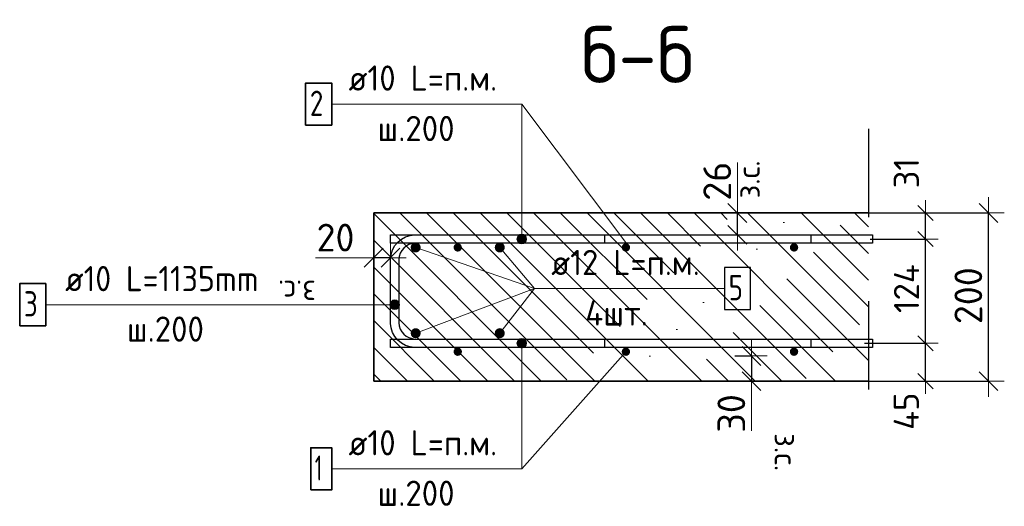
# Model space of a CAD drawing. Header units: metres. Extents: x -38 to 97, y -15 to 21.
# Tile 121 of 139: x 71.746 to 72.918, y 7.193 to 7.772. Entities that reach past the tile are written whole.
import ezdxf

# ---------------------------------------------------------------- set-up
doc = ezdxf.new("R2010")
doc.units = ezdxf.units.M
doc.header["$PDMODE"] = 65
doc.linetypes.add('______4', pattern=[0.135, 0.105, -0.03])
for name, color, linetype, lineweight in [('XR$6$Арм. стержнями верхней зоны', 180, 'Continuous', 35), ('XR$6$Арм. стержнями нижней зоны', 180, 'Continuous', 35), ('XR$6$Арм.стержн. Арматура края', 96, 'Continuous', 35), ('XR$6$Арм.стержн. Доп. арматура', 180, 'Continuous', 35), ('XR$6$Размерная линия (1)', 7, 'Continuous', 13), ('XR$6$Размерная линия_ общее', 7, 'Continuous', 13)]:
    doc.layers.add(name, color=color, linetype=linetype, lineweight=lineweight)
doc.styles.add('ISOCPEUR', font='txt')
doc.dimstyles.new('DIMSTYLE_11', dxfattribs={"dimtxt": 0.033, "dimasz": 0.0375, "dimexe": 0, "dimexo": 0, "dimgap": 0.0165, "dimtad": 2, "dimdec": 0, "dimlfac": 1000, "dimrnd": 1, "dimzin": 12, "dimdsep": 46, "dimtxsty": 'ISOCPEUR', "dimblk1": 'ALL_ML_STRICH', "dimblk2": 'ALL_ML_STRICH', "dimsah": 1, "dimcen": 0, "dimclrd": 7, "dimclre": 256, "dimclrt": 7, "dimadec": 0, "dimazin": 0, "dimtfac": 1, "dimtdec": 0, "dimtix": 1, "dimtmove": 2, "dimatfit": 3, "dimfxl": 0, "dimtzin": 0, "dimlwd": 0, "dimlwe": -3, "dimarcsym": 0})
doc.dimstyles.new('DIMSTYLE_16', dxfattribs={"dimtxt": 0.033, "dimasz": 0.0375, "dimexe": 0, "dimexo": 0, "dimgap": 0.0165, "dimtad": 2, "dimdec": 0, "dimlfac": 1000, "dimrnd": 1, "dimzin": 12, "dimdsep": 46, "dimtxsty": 'ISOCPEUR', "dimblk1": 'ALL_ML_STRICH', "dimblk2": 'ALL_ML_STRICH', "dimsah": 1, "dimcen": 0, "dimclrd": 7, "dimclre": 256, "dimclrt": 7, "dimadec": 0, "dimazin": 0, "dimtfac": 1, "dimtdec": 0, "dimtix": 1, "dimtmove": 2, "dimatfit": 3, "dimfxl": 0, "dimtvp": 1.2, "dimtzin": 0, "dimlwd": 0, "dimlwe": -3, "dimarcsym": 0})
doc.dimstyles.new('DIMSTYLE_17', dxfattribs={"dimtxt": 0.033, "dimasz": 0.0375, "dimexe": 0, "dimexo": 0, "dimgap": 0.0165, "dimtad": 2, "dimdec": 0, "dimlfac": 1000, "dimrnd": 1, "dimzin": 12, "dimdsep": 46, "dimtxsty": 'ISOCPEUR', "dimblk1": 'ALL_ML_STRICH', "dimblk2": 'ALL_ML_STRICH', "dimsah": 1, "dimcen": 0, "dimclrd": 7, "dimclre": 256, "dimclrt": 7, "dimadec": 0, "dimazin": 0, "dimtfac": 1, "dimtdec": 0, "dimtix": 1, "dimtmove": 2, "dimatfit": 3, "dimfxl": 0, "dimtvp": 1.2, "dimtzin": 0, "dimlwd": 0, "dimlwe": -3, "dimarcsym": 0})
doc.dimstyles.new('DIMSTYLE_21', dxfattribs={"dimtxt": 0.03, "dimasz": 0.03, "dimexe": 0, "dimexo": 0, "dimgap": 0.015, "dimtad": 2, "dimdec": 0, "dimlfac": 1000, "dimrnd": 1, "dimzin": 12, "dimdsep": 46, "dimtxsty": 'ISOCPEUR', "dimblk1": 'ALL_ML_STRICH', "dimblk2": 'ALL_ML_STRICH', "dimsah": 1, "dimcen": 0, "dimclrd": 7, "dimclre": 256, "dimclrt": 7, "dimadec": 0, "dimazin": 0, "dimtfac": 1, "dimtdec": 0, "dimtix": 1, "dimtmove": 2, "dimatfit": 3, "dimfxl": 0, "dimtvp": 1.2, "dimtzin": 0, "dimlwd": 0, "dimlwe": -3, "dimarcsym": 0})
doc.dimstyles.new('DIMSTYLE_22', dxfattribs={"dimtxt": 0.03, "dimasz": 0.03, "dimexe": 0, "dimexo": 0, "dimgap": 0.015, "dimtad": 2, "dimdec": 0, "dimlfac": 1000, "dimrnd": 1, "dimzin": 12, "dimdsep": 46, "dimtxsty": 'ISOCPEUR', "dimblk1": 'ALL_ML_STRICH', "dimblk2": 'ALL_ML_STRICH', "dimsah": 1, "dimcen": 0, "dimclrd": 7, "dimclre": 256, "dimclrt": 7, "dimadec": 0, "dimazin": 0, "dimtfac": 1, "dimtdec": 0, "dimtix": 1, "dimtmove": 2, "dimatfit": 3, "dimfxl": 0, "dimtzin": 0, "dimlwd": 0, "dimlwe": -3, "dimarcsym": 0})

# ---------------------------------------------------------------- blocks, each defined once
blk = doc.blocks.new('ALL_ML_STRICH')
at = {"color": 0, "linetype": 'ByBlock', "lineweight": -2}
for p, q in [((0, -0.5), (0, 0.5)), ((-1, 0), (0.5, 0)), ((-0.3, -0.3), (0.3, 0.3))]:
    blk.add_line(p, q, dxfattribs=at)
blk = doc.blocks.new('*D788')
at = {"layer": 'DEFPOINTS', "color": 7, "linetype": 'Continuous', "lineweight": 13, "transparency": 33554687}
for p in [(72.7273, 7.5419), (72.7273, 7.3419), (72.8988, 7.3419)]:
    blk.add_point(p, dxfattribs=at)
at = {"layer": 'XR$6$Размерная линия_ общее', "color": 253, "linetype": 'Continuous', "lineweight": -2, "true_color": 0xa0a0a0, "transparency": 33554687}
for p, q in [((72.7473, 7.5419), (72.8988, 7.5419)), ((72.7473, 7.3419), (72.8988, 7.3419))]:
    blk.add_line(p, q, dxfattribs=at)
at = {"layer": 'XR$6$Размерная линия_ общее', "color": 7, "linetype": 'Continuous', "lineweight": -2, "transparency": 33554687}
blk.add_line((72.8988, 7.3419), (72.8988, 7.5419), dxfattribs=at)
at = {"layer": 'XR$6$Размерная линия_ общее', "color": 7, "linetype": 'Continuous', "lineweight": 13, "transparency": 33554687, "xscale": 0.0375, "yscale": 0.0375, "zscale": 0.0375}
for p, rotation in [((72.8988, 7.5419), 90), ((72.8988, 7.3419), 270)]:
    blk.add_blockref('ALL_ML_STRICH', p, dxfattribs=dict(at, rotation=rotation))
at = {"layer": 'XR$6$Размерная линия_ общее', "color": 7, "linetype": 'Continuous', "lineweight": 13, "transparency": 33554687, "insert": (72.8748, 7.4435), "char_height": 0.033, "width": 0.099, "attachment_point": 5, "rotation": 90, "style": 'ISOCPEUR'}
blk.add_mtext('\\A1;{200}', dxfattribs=at)
blk = doc.blocks.new('*D789')
at = {"layer": 'DEFPOINTS', "color": 7, "linetype": 'Continuous', "lineweight": 13, "transparency": 33554687}
for p in [(72.5769, 7.3719), (72.6169, 7.3719), (72.5769, 7.3419)]:
    blk.add_point(p, dxfattribs=at)
at = {"layer": 'XR$6$Размерная линия_ общее', "color": 253, "linetype": 'Continuous', "lineweight": -2, "true_color": 0xa0a0a0, "transparency": 33554687}
for p, q in [((72.5969, 7.3719), (72.6169, 7.3719)), ((72.5969, 7.3419), (72.6169, 7.3419))]:
    blk.add_line(p, q, dxfattribs=at)
at = {"layer": 'XR$6$Размерная линия_ общее', "color": 7, "linetype": 'Continuous', "lineweight": -2, "transparency": 33554687}
blk.add_line((72.6169, 7.3719), (72.6169, 7.3419), dxfattribs=at)
at = {"layer": 'XR$6$Размерная линия_ общее', "color": 7, "linetype": 'Continuous', "lineweight": 13, "transparency": 33554687, "xscale": 0.0375, "yscale": 0.0375, "zscale": 0.0375}
for p, rotation in [((72.6169, 7.3719), 90), ((72.6169, 7.3419), 270)]:
    blk.add_blockref('ALL_ML_STRICH', p, dxfattribs=dict(at, rotation=rotation))
at = {"layer": 'XR$6$Размерная линия_ общее', "color": 7, "linetype": 'Continuous', "lineweight": 13, "transparency": 33554687, "insert": (72.5929, 7.3035), "char_height": 0.033, "width": 0.066, "attachment_point": 5, "rotation": 90, "style": 'ISOCPEUR'}
blk.add_mtext('\\A1;{30}', dxfattribs=at)
at = {"layer": 'XR$6$Размерная линия_ общее', "color": 7, "linetype": 'Continuous', "lineweight": 13, "transparency": 33554687, "insert": (72.6714, 7.28), "char_height": 0.027, "width": 0.00135, "attachment_point": 1, "rotation": 270, "line_spacing_factor": 0.60241, "style": 'ISOCPEUR'}
blk.add_mtext('з.с.', dxfattribs=at)
blk = doc.blocks.new('*D948')
at = {"layer": 'DEFPOINTS', "color": 7, "linetype": 'Continuous', "lineweight": 13, "transparency": 33554687}
for p in [(72.1875, 7.4886), (72.1675, 7.4486), (72.1875, 7.4536)]:
    blk.add_point(p, dxfattribs=at)
at = {"layer": 'XR$6$Размерная линия_ общее', "color": 253, "linetype": 'Continuous', "lineweight": -2, "true_color": 0xa0a0a0, "transparency": 33554687}
for p, q in [((72.1675, 7.4686), (72.1675, 7.4886)), ((72.1875, 7.4736), (72.1875, 7.4886))]:
    blk.add_line(p, q, dxfattribs=at)
at = {"layer": 'XR$6$Размерная линия_ общее', "color": 7, "linetype": 'Continuous', "lineweight": -2, "transparency": 33554687}
blk.add_line((72.1875, 7.4886), (72.1675, 7.4886), dxfattribs=at)
at = {"layer": 'XR$6$Размерная линия_ общее', "color": 7, "linetype": 'Continuous', "lineweight": 13, "transparency": 33554687, "xscale": 0.0375, "yscale": 0.0375, "zscale": 0.0375}
for p, rotation in [((72.1675, 7.4886), 180), ((72.1875, 7.4886), 360)]:
    blk.add_blockref('ALL_ML_STRICH', p, dxfattribs=dict(at, rotation=rotation))
at = {"layer": 'XR$6$Размерная линия_ общее', "color": 7, "linetype": 'Continuous', "lineweight": 13, "transparency": 33554687, "insert": (72.1221, 7.5126), "char_height": 0.033, "width": 0.066, "attachment_point": 5, "style": 'ISOCPEUR'}
blk.add_mtext('\\A1;{20}', dxfattribs=at)
at = {"layer": 'XR$6$Размерная линия_ общее', "color": 7, "linetype": 'Continuous', "lineweight": 13, "transparency": 33554687, "insert": (72.0988, 7.4345), "char_height": 0.027, "width": 0.00135, "attachment_point": 1, "rotation": 180, "line_spacing_factor": 0.60241, "style": 'ISOCPEUR'}
blk.add_mtext('з.с.', dxfattribs=at)
blk = doc.blocks.new('*D990')
at = {"layer": 'DEFPOINTS', "color": 7, "linetype": 'Continuous', "lineweight": 13, "transparency": 33554687}
for p in [(72.5602, 7.5419), (72.5602, 7.5159), (72.6001, 7.5159)]:
    blk.add_point(p, dxfattribs=at)
at = {"layer": 'XR$6$Размерная линия_ общее', "color": 253, "linetype": 'Continuous', "lineweight": -2, "true_color": 0xa0a0a0, "transparency": 33554687}
for p, q in [((72.5802, 7.5419), (72.6001, 7.5419)), ((72.5802, 7.5159), (72.6001, 7.5159))]:
    blk.add_line(p, q, dxfattribs=at)
at = {"layer": 'XR$6$Размерная линия_ общее', "color": 7, "linetype": 'Continuous', "lineweight": -2, "transparency": 33554687}
blk.add_line((72.6001, 7.5159), (72.6001, 7.5419), dxfattribs=at)
at = {"layer": 'XR$6$Размерная линия_ общее', "color": 7, "linetype": 'Continuous', "lineweight": 13, "transparency": 33554687, "xscale": 0.0375, "yscale": 0.0375, "zscale": 0.0375}
for p, rotation in [((72.6001, 7.5419), 90), ((72.6001, 7.5159), 270)]:
    blk.add_blockref('ALL_ML_STRICH', p, dxfattribs=dict(at, rotation=rotation))
at = {"layer": 'XR$6$Размерная линия_ общее', "color": 7, "linetype": 'Continuous', "lineweight": 13, "transparency": 33554687, "insert": (72.5997, 7.5592), "char_height": 0.027, "width": 0.00135, "attachment_point": 1, "rotation": 90, "line_spacing_factor": 0.60241, "style": 'ISOCPEUR'}
blk.add_mtext('з.с.', dxfattribs=at)
at = {"layer": 'XR$6$Размерная линия_ общее', "color": 7, "linetype": 'Continuous', "lineweight": 13, "transparency": 33554687, "insert": (72.5761, 7.5796), "char_height": 0.033, "width": 0.066, "attachment_point": 5, "rotation": 90, "style": 'ISOCPEUR'}
blk.add_mtext('\\A1;{26}', dxfattribs=at)
blk = doc.blocks.new('*D1001')
at = {"layer": 'DEFPOINTS', "color": 7, "linetype": 'Continuous', "lineweight": 13, "transparency": 33554687}
for p in [(72.7312, 7.3869), (72.744, 7.3419), (72.8238, 7.3419)]:
    blk.add_point(p, dxfattribs=at)
at = {"layer": 'XR$6$Размерная линия (1)', "color": 9, "linetype": 'Continuous', "lineweight": -2, "true_color": 0xc7c7c7, "transparency": 33554687}
for p, q in [((72.7512, 7.3869), (72.8238, 7.3869)), ((72.764, 7.3419), (72.8238, 7.3419))]:
    blk.add_line(p, q, dxfattribs=at)
at = {"layer": 'XR$6$Размерная линия (1)', "color": 7, "linetype": 'Continuous', "lineweight": -2, "transparency": 33554687}
blk.add_line((72.8238, 7.3419), (72.8238, 7.3869), dxfattribs=at)
at = {"layer": 'XR$6$Размерная линия (1)', "color": 7, "linetype": 'Continuous', "lineweight": 13, "transparency": 33554687, "xscale": 0.03, "yscale": 0.03, "zscale": 0.03}
for p, rotation in [((72.8238, 7.3869), 90), ((72.8238, 7.3419), 270)]:
    blk.add_blockref('ALL_ML_STRICH', p, dxfattribs=dict(at, rotation=rotation))
at = {"layer": 'XR$6$Размерная линия (1)', "color": 7, "linetype": 'Continuous', "lineweight": 13, "transparency": 33554687, "insert": (72.801, 7.3061), "char_height": 0.03, "width": 0.06, "attachment_point": 5, "rotation": 90, "style": 'ISOCPEUR'}
blk.add_mtext('\\A1;{45}', dxfattribs=at)
blk = doc.blocks.new('*D1002')
at = {"layer": 'DEFPOINTS', "color": 7, "linetype": 'Continuous', "lineweight": 13, "transparency": 33554687}
for p in [(72.7382, 7.5109), (72.7312, 7.3869), (72.8238, 7.3869)]:
    blk.add_point(p, dxfattribs=at)
at = {"layer": 'XR$6$Размерная линия (1)', "color": 9, "linetype": 'Continuous', "lineweight": -2, "true_color": 0xc7c7c7, "transparency": 33554687}
for p, q in [((72.7582, 7.5109), (72.8238, 7.5109)), ((72.7512, 7.3869), (72.8238, 7.3869))]:
    blk.add_line(p, q, dxfattribs=at)
at = {"layer": 'XR$6$Размерная линия (1)', "color": 7, "linetype": 'Continuous', "lineweight": -2, "transparency": 33554687}
blk.add_line((72.8238, 7.3869), (72.8238, 7.5109), dxfattribs=at)
at = {"layer": 'XR$6$Размерная линия (1)', "color": 7, "linetype": 'Continuous', "lineweight": 13, "transparency": 33554687, "xscale": 0.03, "yscale": 0.03, "zscale": 0.03}
for p, rotation in [((72.8238, 7.5109), 90), ((72.8238, 7.3869), 270)]:
    blk.add_blockref('ALL_ML_STRICH', p, dxfattribs=dict(at, rotation=rotation))
at = {"layer": 'XR$6$Размерная линия (1)', "color": 7, "linetype": 'Continuous', "lineweight": 13, "transparency": 33554687, "insert": (72.8013, 7.4519), "char_height": 0.03, "width": 0.09, "attachment_point": 5, "rotation": 90, "style": 'ISOCPEUR'}
blk.add_mtext('\\A1;{124}', dxfattribs=at)
blk = doc.blocks.new('*D1003')
at = {"layer": 'DEFPOINTS', "color": 7, "linetype": 'Continuous', "lineweight": 13, "transparency": 33554687}
for p in [(72.7203, 7.5419), (72.7382, 7.5109), (72.8238, 7.5109)]:
    blk.add_point(p, dxfattribs=at)
at = {"layer": 'XR$6$Размерная линия (1)', "color": 9, "linetype": 'Continuous', "lineweight": -2, "true_color": 0xc7c7c7, "transparency": 33554687}
for p, q in [((72.7403, 7.5419), (72.8238, 7.5419)), ((72.7582, 7.5109), (72.8238, 7.5109))]:
    blk.add_line(p, q, dxfattribs=at)
at = {"layer": 'XR$6$Размерная линия (1)', "color": 7, "linetype": 'Continuous', "lineweight": -2, "transparency": 33554687}
blk.add_line((72.8238, 7.5109), (72.8238, 7.5419), dxfattribs=at)
at = {"layer": 'XR$6$Размерная линия (1)', "color": 7, "linetype": 'Continuous', "lineweight": 13, "transparency": 33554687, "xscale": 0.03, "yscale": 0.03, "zscale": 0.03}
for p, rotation in [((72.8238, 7.5419), 90), ((72.8238, 7.5109), 270)]:
    blk.add_blockref('ALL_ML_STRICH', p, dxfattribs=dict(at, rotation=rotation))
at = {"layer": 'XR$6$Размерная линия (1)', "color": 7, "linetype": 'Continuous', "lineweight": 13, "transparency": 33554687, "insert": (72.8011, 7.5892), "char_height": 0.03, "width": 0.06, "attachment_point": 5, "rotation": 90, "style": 'ISOCPEUR'}
blk.add_mtext('\\A1;{31}', dxfattribs=at)

msp = doc.modelspace()

# ---------------------------------------------------------------- hatches: boundary and pattern name
at = {"linetype": 'Continuous', "lineweight": 13, "transparency": 33554687}
h = msp.add_hatch(dxfattribs=at)
h.set_pattern_fill('__________540', scale=0.015, style=0, pattern_type=2)
h.set_pattern_definition([(135, (0, 0), (-0.031819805, -0.031819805), [0.4, -0.05, 0, -0.05]), (135, (-0.01591, -0.01591), (-0.031819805, -0.031819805), [0.8, -0.1, 0.1, -0.1])])
h.paths.add_polyline_path([(72.1675, 7.5419), (72.1675, 7.3419), (72.7559, 7.3419), (72.7559, 7.5419)], flags=0)
at = {"layer": 'XR$6$Арм. стержнями верхней зоны', "linetype": 'Continuous', "lineweight": 13, "transparency": 33554687}
for points in [[(72.3484, 7.5137), (72.3388, 7.5137), (72.338, 7.5109)], [(72.3484, 7.5137), (72.338, 7.5109), (72.3492, 7.5109)], [(72.3492, 7.5109), (72.338, 7.5109), (72.3388, 7.5081)], [(72.3464, 7.5157), (72.3408, 7.5157), (72.3388, 7.5137)], [(72.3464, 7.5157), (72.3388, 7.5137), (72.3484, 7.5137)], [(72.3492, 7.5109), (72.3388, 7.5081), (72.3484, 7.5081)], [(72.3484, 7.5081), (72.3388, 7.5081), (72.3408, 7.506)], [(72.3408, 7.5157), (72.3464, 7.5157), (72.3436, 7.5165)], [(72.3484, 7.5081), (72.3408, 7.506), (72.3464, 7.506)], [(72.3464, 7.506), (72.3408, 7.506), (72.3436, 7.5053)]]:
    msp.add_hatch(color=7, dxfattribs=at).paths.add_polyline_path(points)
at = {"layer": 'XR$6$Арм. стержнями верхней зоны', "linetype": 'Continuous', "lineweight": 50, "transparency": 33554687}
for points in [[(72.2725, 7.5009), (72.2721, 7.5028), (72.271, 7.5044), (72.2694, 7.5055), (72.2675, 7.5059), (72.2656, 7.5055), (72.264, 7.5044), (72.2629, 7.5028), (72.2625, 7.5009), (72.2629, 7.499), (72.264, 7.4973), (72.2656, 7.4963), (72.2675, 7.4959), (72.2694, 7.4963), (72.271, 7.4973), (72.2721, 7.499)], [(72.2725, 7.5009), (72.2721, 7.5028), (72.271, 7.5044), (72.2694, 7.5055), (72.2675, 7.5059), (72.2656, 7.5055), (72.264, 7.5044), (72.2629, 7.5028), (72.2625, 7.5009), (72.2629, 7.499), (72.264, 7.4973), (72.2656, 7.4963), (72.2675, 7.4959), (72.2694, 7.4963), (72.271, 7.4973), (72.2721, 7.499)], [(72.4725, 7.5009), (72.4721, 7.5028), (72.471, 7.5044), (72.4694, 7.5055), (72.4675, 7.5059), (72.4656, 7.5055), (72.464, 7.5044), (72.4629, 7.5028), (72.4625, 7.5009), (72.4629, 7.499), (72.464, 7.4973), (72.4656, 7.4963), (72.4675, 7.4959), (72.4694, 7.4963), (72.471, 7.4973), (72.4721, 7.499)], [(72.4725, 7.5009), (72.4721, 7.5028), (72.471, 7.5044), (72.4694, 7.5055), (72.4675, 7.5059), (72.4656, 7.5055), (72.464, 7.5044), (72.4629, 7.5028), (72.4625, 7.5009), (72.4629, 7.499), (72.464, 7.4973), (72.4656, 7.4963), (72.4675, 7.4959), (72.4694, 7.4963), (72.471, 7.4973), (72.4721, 7.499)], [(72.6725, 7.5009), (72.6721, 7.5028), (72.671, 7.5044), (72.6694, 7.5055), (72.6675, 7.5059), (72.6656, 7.5055), (72.664, 7.5044), (72.6629, 7.5028), (72.6625, 7.5009), (72.6629, 7.499), (72.664, 7.4973), (72.6656, 7.4963), (72.6675, 7.4959), (72.6694, 7.4963), (72.671, 7.4973), (72.6721, 7.499)]]:
    msp.add_hatch(color=4, dxfattribs=at).paths.add_polyline_path(points)
at = {"layer": 'XR$6$Арм. стержнями нижней зоны', "linetype": 'Continuous', "lineweight": 13, "transparency": 33554687}
for points in [[(72.3388, 7.3897), (72.3484, 7.3897), (72.3464, 7.3917)], [(72.3388, 7.3897), (72.3464, 7.3917), (72.3408, 7.3917)], [(72.3408, 7.3917), (72.3464, 7.3917), (72.3436, 7.3925)], [(72.338, 7.3869), (72.3492, 7.3869), (72.3484, 7.3897)], [(72.338, 7.3869), (72.3484, 7.3897), (72.3388, 7.3897)], [(72.3388, 7.3841), (72.3492, 7.3869), (72.338, 7.3869)], [(72.3388, 7.3841), (72.3484, 7.3841), (72.3492, 7.3869)], [(72.3408, 7.382), (72.3484, 7.3841), (72.3388, 7.3841)], [(72.3408, 7.382), (72.3464, 7.382), (72.3484, 7.3841)], [(72.3464, 7.382), (72.3408, 7.382), (72.3436, 7.3813)]]:
    msp.add_hatch(color=7, dxfattribs=at).paths.add_polyline_path(points)
at = {"layer": 'XR$6$Арм. стержнями нижней зоны', "linetype": 'Continuous', "lineweight": 50, "transparency": 33554687}
for points in [[(72.2725, 7.3769), (72.2721, 7.3788), (72.271, 7.3804), (72.2694, 7.3815), (72.2675, 7.3819), (72.2656, 7.3815), (72.264, 7.3804), (72.2629, 7.3788), (72.2625, 7.3769), (72.2629, 7.375), (72.264, 7.3733), (72.2656, 7.3723), (72.2675, 7.3719), (72.2694, 7.3723), (72.271, 7.3733), (72.2721, 7.375)], [(72.2725, 7.3769), (72.2721, 7.3788), (72.271, 7.3804), (72.2694, 7.3815), (72.2675, 7.3819), (72.2656, 7.3815), (72.264, 7.3804), (72.2629, 7.3788), (72.2625, 7.3769), (72.2629, 7.375), (72.264, 7.3733), (72.2656, 7.3723), (72.2675, 7.3719), (72.2694, 7.3723), (72.271, 7.3733), (72.2721, 7.375)], [(72.4725, 7.3769), (72.4721, 7.3788), (72.471, 7.3804), (72.4694, 7.3815), (72.4675, 7.3819), (72.4656, 7.3815), (72.464, 7.3804), (72.4629, 7.3788), (72.4625, 7.3769), (72.4629, 7.375), (72.464, 7.3733), (72.4656, 7.3723), (72.4675, 7.3719), (72.4694, 7.3723), (72.471, 7.3733), (72.4721, 7.375)], [(72.4725, 7.3769), (72.4721, 7.3788), (72.471, 7.3804), (72.4694, 7.3815), (72.4675, 7.3819), (72.4656, 7.3815), (72.464, 7.3804), (72.4629, 7.3788), (72.4625, 7.3769), (72.4629, 7.375), (72.464, 7.3733), (72.4656, 7.3723), (72.4675, 7.3719), (72.4694, 7.3723), (72.471, 7.3733), (72.4721, 7.375)], [(72.6725, 7.3769), (72.6721, 7.3788), (72.671, 7.3804), (72.6694, 7.3815), (72.6675, 7.3819), (72.6656, 7.3815), (72.664, 7.3804), (72.6629, 7.3788), (72.6625, 7.3769), (72.6629, 7.375), (72.664, 7.3733), (72.6656, 7.3723), (72.6675, 7.3719), (72.6694, 7.3723), (72.671, 7.3733), (72.6721, 7.375)]]:
    msp.add_hatch(color=4, dxfattribs=at).paths.add_polyline_path(points)
at = {"layer": 'XR$6$Арм.стержн. Арматура края', "linetype": 'Continuous', "lineweight": 13, "transparency": 33554687}
for points in [[(72.1877, 7.4357), (72.1897, 7.428), (72.1897, 7.4377)], [(72.1897, 7.4377), (72.1925, 7.4272), (72.1925, 7.4385)], [(72.1897, 7.4377), (72.1897, 7.428), (72.1925, 7.4272)], [(72.1925, 7.4385), (72.1925, 7.4272), (72.1953, 7.428)], [(72.1925, 7.4385), (72.1953, 7.428), (72.1953, 7.4377)], [(72.1953, 7.4377), (72.1953, 7.428), (72.1973, 7.43)], [(72.1953, 7.4377), (72.1973, 7.43), (72.1973, 7.4357)], [(72.1877, 7.43), (72.1877, 7.4357), (72.1869, 7.4328)], [(72.1877, 7.4357), (72.1877, 7.43), (72.1897, 7.428)], [(72.1973, 7.4357), (72.1973, 7.43), (72.1981, 7.4328)]]:
    msp.add_hatch(color=7, dxfattribs=at).paths.add_polyline_path(points)
at = {"layer": 'XR$6$Арм.стержн. Доп. арматура', "linetype": 'Continuous', "lineweight": 50, "transparency": 33554687}
for points in [[(72.2235, 7.5009), (72.223, 7.5032), (72.2217, 7.5051), (72.2198, 7.5064), (72.2175, 7.5069), (72.2152, 7.5064), (72.2132, 7.5051), (72.2119, 7.5032), (72.2115, 7.5009), (72.2119, 7.4986), (72.2132, 7.4966), (72.2152, 7.4953), (72.2175, 7.4949), (72.2198, 7.4953), (72.2217, 7.4966), (72.223, 7.4986)], [(72.3235, 7.5009), (72.323, 7.5032), (72.3217, 7.5051), (72.3198, 7.5064), (72.3175, 7.5069), (72.3152, 7.5064), (72.3132, 7.5051), (72.3119, 7.5032), (72.3115, 7.5009), (72.3119, 7.4986), (72.3132, 7.4966), (72.3152, 7.4953), (72.3175, 7.4949), (72.3198, 7.4953), (72.3217, 7.4966), (72.323, 7.4986)], [(72.2235, 7.3989), (72.223, 7.4012), (72.2217, 7.4031), (72.2198, 7.4044), (72.2175, 7.4049), (72.2152, 7.4044), (72.2132, 7.4031), (72.2119, 7.4012), (72.2115, 7.3989), (72.2119, 7.3966), (72.2132, 7.3946), (72.2152, 7.3933), (72.2175, 7.3929), (72.2198, 7.3933), (72.2217, 7.3946), (72.223, 7.3966)], [(72.3235, 7.3989), (72.323, 7.4012), (72.3217, 7.4031), (72.3198, 7.4044), (72.3175, 7.4049), (72.3152, 7.4044), (72.3132, 7.4031), (72.3119, 7.4012), (72.3115, 7.3989), (72.3119, 7.3966), (72.3132, 7.3946), (72.3152, 7.3933), (72.3175, 7.3929), (72.3198, 7.3933), (72.3217, 7.3946), (72.323, 7.3966)]]:
    msp.add_hatch(color=34, dxfattribs=at).paths.add_polyline_path(points)

# ---------------------------------------------------------------- linework, layer by layer
at = {"color": 7, "linetype": 'Continuous', "lineweight": 13, "transparency": 33554687}
for p, q in [((72.4675, 7.5069), (72.3436, 7.6713)), ((72.6001, 7.5419), (72.6001, 7.6019)), ((72.1675, 7.4886), (72.0985, 7.4886)), ((72.4675, 7.3769), (72.3436, 7.2376)), ((72.6169, 7.3419), (72.6169, 7.2829))]:
    msp.add_line(p, q, dxfattribs=at)
at = {"color": 7, "linetype": '______4', "lineweight": 25, "transparency": 33554687}
msp.add_line((72.7559, 7.6419), (72.7559, 7.2419), dxfattribs=at)
at = {"color": 7, "linetype": 'Continuous', "lineweight": 35, "transparency": 33554687}
for p, q in [((72.1675, 7.5419), (72.1675, 7.3419)), ((72.7559, 7.5419), (72.1675, 7.5419)), ((72.1675, 7.3419), (72.7559, 7.3419))]:
    msp.add_line(p, q, dxfattribs=at)
at = {"layer": 'XR$6$Арм. стержнями верхней зоны', "color": 7, "linetype": 'Continuous', "lineweight": 13, "transparency": 33554687}
for p, q in [((72.1176, 7.6713), (72.3436, 7.6713)), ((72.3436, 7.6713), (72.3436, 7.5109)), ((72.338, 7.5109), (72.338, 7.5109)), ((72.3436, 7.5165), (72.3436, 7.5165)), ((72.3492, 7.5109), (72.3492, 7.5109)), ((72.3436, 7.5053), (72.3436, 7.5053))]:
    msp.add_line(p, q, dxfattribs=at)
at = {"layer": 'XR$6$Арм. стержнями верхней зоны', "color": 7, "linetype": 'Continuous', "lineweight": 35, "transparency": 33554687}
msp.add_lwpolyline([(72.0866, 7.6463), (72.1176, 7.6463), (72.1176, 7.6963), (72.0866, 7.6963), (72.0866, 7.6463)], dxfattribs=at)
at = {"layer": 'XR$6$Арм. стержнями верхней зоны', "color": 4, "linetype": 'Continuous', "lineweight": 25, "transparency": 33554687}
for points in [[(72.7609, 7.5059), (72.1875, 7.5059), (72.1875, 7.5159), (72.7609, 7.5159), (72.7609, 7.5059)], [(72.7609, 7.5059), (72.1875, 7.5059), (72.1875, 7.5159), (72.7609, 7.5159), (72.7609, 7.5059)], [(72.7609, 7.5059), (72.4425, 7.5059), (72.4425, 7.5159), (72.7609, 7.5159), (72.7609, 7.5059)]]:
    msp.add_lwpolyline(points, dxfattribs=at)
at = {"layer": 'XR$6$Арм. стержнями верхней зоны', "color": 7, "linetype": 'Continuous', "lineweight": 13, "transparency": 33554687}
msp.add_circle((72.3436, 7.5109), 0.00563, dxfattribs=at)
at = {"layer": 'XR$6$Арм. стержнями нижней зоны', "color": 7, "linetype": 'Continuous', "lineweight": 13, "transparency": 33554687}
for p, q in [((72.3436, 7.3925), (72.3436, 7.3925)), ((72.338, 7.3869), (72.338, 7.3869)), ((72.3436, 7.2376), (72.3436, 7.3869)), ((72.3436, 7.3813), (72.3436, 7.3813)), ((72.3492, 7.3869), (72.3492, 7.3869)), ((72.1176, 7.2376), (72.3436, 7.2376))]:
    msp.add_line(p, q, dxfattribs=at)
at = {"layer": 'XR$6$Арм. стержнями нижней зоны', "color": 4, "linetype": 'Continuous', "lineweight": 25, "transparency": 33554687}
for points in [[(72.7609, 7.3819), (72.1875, 7.3819), (72.1875, 7.3919), (72.7609, 7.3919), (72.7609, 7.3819)], [(72.7609, 7.3819), (72.1875, 7.3819), (72.1875, 7.3919), (72.7609, 7.3919), (72.7609, 7.3819)], [(72.7609, 7.3819), (72.4425, 7.3819), (72.4425, 7.3919), (72.7609, 7.3919), (72.7609, 7.3819)]]:
    msp.add_lwpolyline(points, dxfattribs=at)
at = {"layer": 'XR$6$Арм. стержнями нижней зоны', "color": 7, "linetype": 'Continuous', "lineweight": 35, "transparency": 33554687}
msp.add_lwpolyline([(72.0926, 7.2126), (72.1176, 7.2126), (72.1176, 7.2626), (72.0926, 7.2626), (72.0926, 7.2126)], dxfattribs=at)
at = {"layer": 'XR$6$Арм. стержнями нижней зоны', "color": 7, "linetype": 'Continuous', "lineweight": 13, "transparency": 33554687}
msp.add_circle((72.3436, 7.3869), 0.00563, dxfattribs=at)
at = {"layer": 'XR$6$Арм.стержн. Арматура края', "color": 7, "linetype": 'Continuous', "lineweight": 13, "transparency": 33554687}
for p, q in [((72.1925, 7.4385), (72.1925, 7.4385)), ((71.7775, 7.4328), (72.0875, 7.4328)), ((72.0875, 7.4328), (72.1925, 7.4328)), ((72.1869, 7.4328), (72.1869, 7.4328)), ((72.1925, 7.4272), (72.1925, 7.4272)), ((72.1981, 7.4328), (72.1981, 7.4328))]:
    msp.add_line(p, q, dxfattribs=at)
at = {"layer": 'XR$6$Арм.стержн. Арматура края', "color": 4, "linetype": 'Continuous', "lineweight": 25, "transparency": 33554687}
msp.add_lwpolyline([(72.6875, 7.3819), (72.2161, 7.3819), (72.2109, 7.3826), (72.2054, 7.3844), (72.2004, 7.3872), (72.1963, 7.3906), (72.1928, 7.3948), (72.19, 7.3998), (72.1882, 7.4052), (72.1875, 7.4104), (72.1875, 7.4873), (72.1882, 7.4925), (72.19, 7.498), (72.1928, 7.503), (72.1963, 7.5071), (72.2004, 7.5106), (72.2054, 7.5134), (72.2109, 7.5152), (72.2161, 7.5159), (72.6875, 7.5159), (72.6875, 7.5059), (72.2168, 7.5059), (72.2131, 7.5054), (72.2095, 7.5042), (72.2061, 7.5023), (72.2034, 7.5), (72.2011, 7.4973), (72.1992, 7.4939), (72.198, 7.4903), (72.1975, 7.4866), (72.1975, 7.4111), (72.198, 7.4075), (72.1992, 7.4038), (72.2011, 7.4005), (72.2034, 7.3977), (72.2061, 7.3955), (72.2095, 7.3936), (72.2131, 7.3924), (72.2168, 7.3919), (72.6875, 7.3919), (72.6875, 7.3819)], dxfattribs=at)
at = {"layer": 'XR$6$Арм.стержн. Арматура края', "color": 7, "linetype": 'Continuous', "lineweight": 35, "transparency": 33554687}
msp.add_lwpolyline([(71.7465, 7.4078), (71.7775, 7.4078), (71.7775, 7.4578), (71.7465, 7.4578), (71.7465, 7.4078)], dxfattribs=at)
at = {"layer": 'XR$6$Арм.стержн. Арматура края', "color": 7, "linetype": 'Continuous', "lineweight": 13, "transparency": 33554687}
msp.add_circle((72.1925, 7.4328), 0.00563, dxfattribs=at)
at = {"layer": 'XR$6$Арм.стержн. Доп. арматура', "color": 7, "linetype": 'Continuous', "lineweight": 13, "transparency": 33554687}
for q in [(72.2175, 7.5009), (72.3175, 7.5009), (72.2175, 7.3989), (72.3175, 7.3989), (72.5847, 7.452)]:
    msp.add_line((72.3587, 7.452), q, dxfattribs=at)
at = {"layer": 'XR$6$Арм.стержн. Доп. арматура', "color": 7, "linetype": 'Continuous', "lineweight": 25, "transparency": 33554687}
msp.add_lwpolyline([(72.5847, 7.427), (72.6157, 7.427), (72.6157, 7.477), (72.5847, 7.477), (72.5847, 7.427)], dxfattribs=at)

# ---------------------------------------------------------------- texts
at = {"color": 7, "linetype": 'Continuous', "lineweight": 50, "transparency": 33554687, "insert": (72.4813, 7.7303), "char_height": 0.0675, "width": 0.172565, "attachment_point": 5, "style": 'ISOCPEUR'}
msp.add_mtext('\\A1;{\\fISOCPEUR|i0|b0;\\H0.067500;\\W1.000000;\\C7;б-б}\\P', dxfattribs=at)
at = {"layer": 'XR$6$Арм. стержнями верхней зоны', "color": 7, "linetype": 'Continuous', "lineweight": 25, "transparency": 33554687, "char_height": 0.03, "attachment_point": 7, "style": 'ISOCPEUR'}
for s, insert, width in [('\\W0.94;ø10 L=п.м.', (72.1376, 7.6873), 0.199983), ('\\W0.78;2', (72.0916, 7.6573), 0.032641), ('\\W0.95;ш.200 ', (72.1721, 7.6273), 0.1312)]:
    msp.add_mtext(s, dxfattribs=dict(at, insert=insert, width=width))
at = {"layer": 'XR$6$Арм. стержнями нижней зоны', "color": 7, "linetype": 'Continuous', "lineweight": 25, "transparency": 33554687, "char_height": 0.03, "attachment_point": 7, "style": 'ISOCPEUR'}
for s, insert, width in [('\\W0.94;ø10 L=п.м.', (72.1376, 7.2536), 0.199983), ('\\W0.56;1', (72.0976, 7.2236), 0.023333), ('\\W0.95;ш.200 ', (72.1721, 7.1936), 0.1312)]:
    msp.add_mtext(s, dxfattribs=dict(at, insert=insert, width=width))
at = {"layer": 'XR$6$Арм.стержн. Арматура края', "color": 7, "linetype": 'Continuous', "lineweight": 25, "transparency": 33554687, "char_height": 0.03, "attachment_point": 7, "style": 'ISOCPEUR'}
for s, insert, width in [('\\W0.92;ø10 L=1135mm ', (71.8005, 7.4488), 0.280669), ('\\W0.78;3', (71.7515, 7.4188), 0.032641), ('\\W0.95;ш.200 ', (71.874, 7.3888), 0.1312)]:
    msp.add_mtext(s, dxfattribs=dict(at, insert=insert, width=width))
at = {"layer": 'XR$6$Арм.стержн. Доп. арматура', "color": 7, "linetype": 'Continuous', "lineweight": 25, "transparency": 33554687, "char_height": 0.03, "attachment_point": 7, "style": 'ISOCPEUR'}
for s, insert, width in [('\\W0.94;ø12 L=п.м.', (72.3787, 7.468), 0.199983), ('\\W0.78;5', (72.5897, 7.438), 0.032641), ('\\W0.95;4шт. ', (72.4192, 7.408), 0.119158)]:
    msp.add_mtext(s, dxfattribs=dict(at, insert=insert, width=width))

# ---------------------------------------------------------------- dimensions: what is measured, and where the dimension line sits
at = {"layer": 'XR$6$Размерная линия (1)', "color": 7, "linetype": 'Continuous', "lineweight": 13, "transparency": 33554687}
for base, p1, p2, dimstyle, picture, middle in [((72.8238, 7.5419), (72.7582, 7.5109), (72.7403, 7.5419), 'DIMSTYLE_21', '*D1003', (72.8011, 7.5892)), ((72.8238, 7.5109), (72.7512, 7.3869), (72.7582, 7.5109), 'DIMSTYLE_22', '*D1002', (72.8013, 7.4519)), ((72.8238, 7.3869), (72.764, 7.3419), (72.7512, 7.3869), 'DIMSTYLE_21', '*D1001', (72.801, 7.3061))]:
    dim = msp.add_linear_dim(base=base, p1=p1, p2=p2, angle=90, dimstyle=dimstyle, override={"dimpost": '<>', "dimclrd": 7, "dimclre": 9, "dimclrt": 7, "dimlwd": 0, "dimlwe": 65533}, dxfattribs=at)
    dim.commit()
    dim.dimension.update_dxf_attribs({"geometry": picture, "text_midpoint": middle, "dimtype": 160})
at = {"layer": 'XR$6$Размерная линия_ общее', "color": 7, "linetype": 'Continuous', "lineweight": 13, "transparency": 33554687}
for base, p1, p2, angle, dimstyle, picture, middle in [((72.6001, 7.5419), (72.5802, 7.5159), (72.5802, 7.5419), 90, 'DIMSTYLE_17', '*D990', (72.5761, 7.5796)), ((72.1675, 7.4886), (72.1875, 7.4736), (72.1675, 7.4686), 180, 'DIMSTYLE_17', '*D948', (72.1221, 7.5126)), ((72.6169, 7.3419), (72.5969, 7.3719), (72.5969, 7.3419), 270, 'DIMSTYLE_16', '*D789', (72.5929, 7.3035))]:
    dim = msp.add_linear_dim(base=base, p1=p1, p2=p2, angle=angle, text='<>\\Xз.с.', dimstyle=dimstyle, override={"dimpost": '<>', "dimclrd": 7, "dimclre": 253, "dimclrt": 7, "dimlwd": 0, "dimlwe": 65533}, dxfattribs=at)
    dim.commit()
    dim.dimension.update_dxf_attribs({"geometry": picture, "text_midpoint": middle, "dimtype": 160})
dim = msp.add_linear_dim(base=(72.8988, 7.5419), p1=(72.7473, 7.3419), p2=(72.7473, 7.5419), angle=90, dimstyle='DIMSTYLE_11', override={"dimpost": '<>', "dimclrd": 7, "dimclre": 253, "dimclrt": 7, "dimlwd": 0, "dimlwe": 65533}, dxfattribs=at)
dim.commit()
dim.dimension.update_dxf_attribs({"geometry": '*D788', "text_midpoint": (72.8748, 7.4435), "dimtype": 160})

doc.saveas('drawing.dxf')
